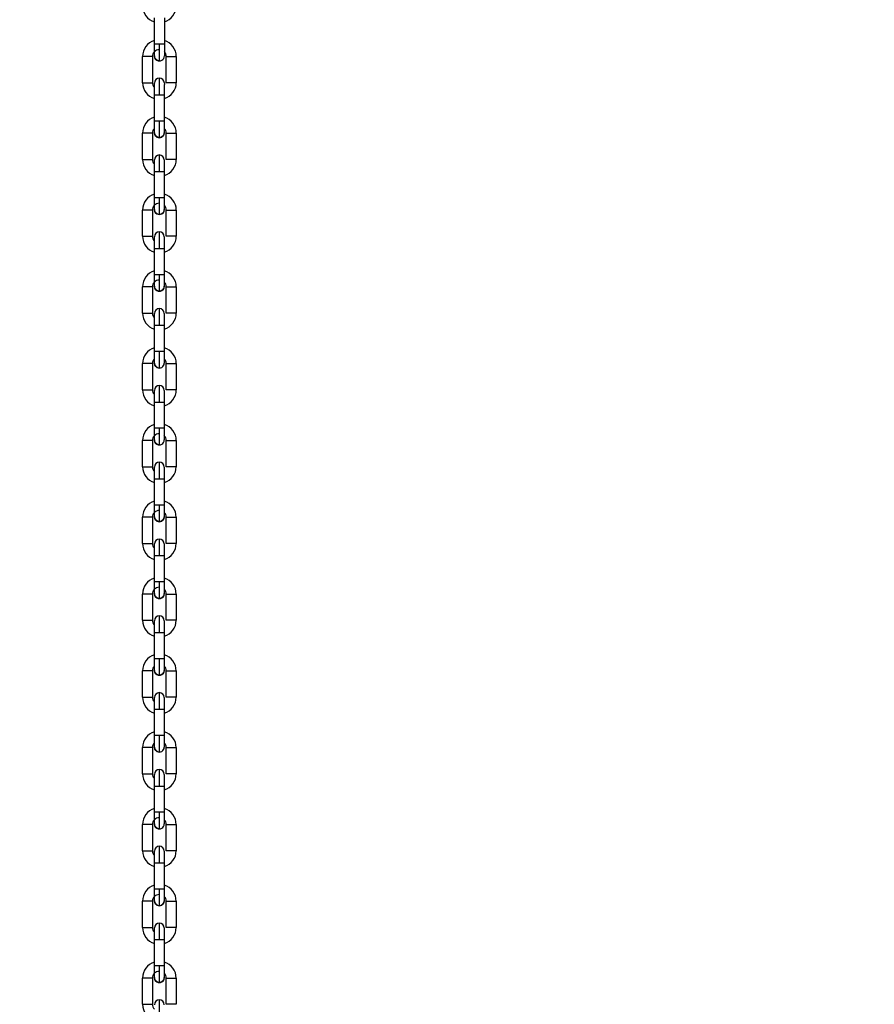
# Model space of a CAD drawing. Header units: inches. Extents: x 170 to 288, y 234 to 248.
# Tile 79 of 192: x 186.025 to 186.477, y 242.74 to 243.261. Entities that reach past the tile are written whole.
import ezdxf

# ---------------------------------------------------------------- set-up
doc = ezdxf.new("R2010")
doc.units = ezdxf.units.IN
doc.header["$LTSCALE"] = 0.25
doc.header["$MEASUREMENT"] = 0
doc.layers.add('ANNOTATIONS', color=1, linetype='Continuous')
doc.layers.add('SLIM E GUIDE MOTOR LH', color=7, linetype='Continuous')
doc.styles.add('ARIAL', font='arial.ttf', dxfattribs={"height": 0.09375})
doc.dimstyles.new('STANDARD$0', dxfattribs={"dimtxt": 0.09375, "dimasz": 0.09375, "dimexe": 0.03125, "dimexo": 0.046875, "dimgap": 0.09, "dimtad": 0, "dimtih": 1, "dimtoh": 1, "dimdec": 4, "dimzin": 0, "dimdsep": 46, "dimtxsty": 'ARIAL', "dimcen": 0.09, "dimadec": 0, "dimazin": 0, "dimtfac": 1, "dimtdec": 4, "dimtofl": 0, "dimtmove": 0, "dimatfit": 1, "dimfxl": 1, "dimtolj": 1, "dimtzin": 0, "dimarcsym": 0})

# ---------------------------------------------------------------- blocks, each defined once
blk = doc.blocks.new('*D11')
at = {"layer": 'ANNOTATIONS', "color": 0, "lineweight": -2, "transparency": 16777216}
for p, q in [((185.6191465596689, 244.1437778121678), (187.0176164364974, 244.1437778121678)), ((186.9863664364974, 244.0500278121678), (186.9863664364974, 242.3590412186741)), ((186.9863664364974, 240.2331944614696), (186.9863664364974, 241.9241810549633)), ((185.7089299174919, 240.1394444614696), (187.0176164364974, 240.1394444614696))]:
    blk.add_line(p, q, dxfattribs=at)
at = {"layer": 'ANNOTATIONS', "color": 0, "transparency": 16777216}
for points in [[(186.9707414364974, 244.0500278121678), (187.0019914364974, 244.0500278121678), (186.9863664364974, 244.1437778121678)], [(186.9707414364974, 240.2331944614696), (187.0019914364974, 240.2331944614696), (186.9863664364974, 240.1394444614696)]]:
    blk.add_solid(points, dxfattribs=at)
at = {"layer": 'defpoints', "color": 0, "transparency": 16777216}
for p in [(185.5722715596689, 244.1437778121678), (186.9863664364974, 244.1437778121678), (185.6620549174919, 240.1394444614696)]:
    blk.add_point(p, dxfattribs=at)
at = {"layer": 'ANNOTATIONS', "color": 0, "transparency": 16777216, "insert": (186.9863664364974, 242.1416111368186), "char_height": 0.09375, "attachment_point": 5, "style": 'ARIAL'}
blk.add_mtext('\\A1;OPENING \\PHEIGHT', dxfattribs=at)

msp = doc.modelspace()

# ---------------------------------------------------------------- linework, layer by layer
at = {"layer": 'SLIM E GUIDE MOTOR LH'}
for p, q in [((186.0961752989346, 243.2478109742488), (186.0961756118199, 243.2617217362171)), ((186.10142496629, 243.2617216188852), (186.1014246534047, 243.2478108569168)), ((186.0898756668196, 243.2274802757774), (186.0898759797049, 243.2413910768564)), ((186.095125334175, 243.2413909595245), (186.0951250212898, 243.2274801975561)), ((186.1024741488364, 243.2274800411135), (186.1024743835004, 243.2413908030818)), ((186.1077237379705, 243.2413907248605), (186.1077234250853, 243.2274799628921)), ((186.0961745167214, 243.2071495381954), (186.0961747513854, 243.2210603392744)), ((186.0961747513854, 243.2210603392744), (186.0987994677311, 243.2210603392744)), ((186.1014241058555, 243.2210602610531), (186.1014238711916, 243.2071494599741)), ((186.1014241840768, 243.2234205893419), (186.1014241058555, 243.2222633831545)), ((186.0898748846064, 243.1868188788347), (186.0898751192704, 243.2007296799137)), ((186.0951244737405, 243.2007295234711), (186.0951242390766, 243.1868188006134)), ((186.1024732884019, 243.1868186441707), (186.1024736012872, 243.2007293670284)), ((186.107722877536, 243.2007292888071), (186.1077226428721, 243.1868185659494)), ((186.0961736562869, 243.1664881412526), (186.0961739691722, 243.1803989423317)), ((186.0961739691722, 243.1803989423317), (186.0987986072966, 243.1803989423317)), ((186.1014233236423, 243.180398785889), (186.1014230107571, 243.1664880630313)), ((186.0998027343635, 243.1664881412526), (186.0961736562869, 243.1664881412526)), ((186.0898740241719, 243.1461574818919), (186.0898743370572, 243.160068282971)), ((186.0951236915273, 243.1600681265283), (186.0951233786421, 243.1461574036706)), ((186.1024724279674, 243.146157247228), (186.1024727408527, 243.1600679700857)), ((186.1077220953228, 243.1600678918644), (186.1077217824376, 243.1461570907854)), ((186.0961727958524, 243.1258267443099), (186.0961731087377, 243.1397375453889)), ((186.1014224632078, 243.1397373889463), (186.1014221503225, 243.1258266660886)), ((186.0998019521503, 243.1258267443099), (186.0961727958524, 243.1258267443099)), ((186.0898731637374, 243.1054960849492), (186.0898734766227, 243.1194068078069)), ((186.0951228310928, 243.1194067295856), (186.0951225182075, 243.1054960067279)), ((186.1024716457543, 243.1054958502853), (186.1024718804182, 243.119406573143)), ((186.1077212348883, 243.1194064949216), (186.1077210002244, 243.1054956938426)), ((186.0961720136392, 243.0851653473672), (186.0961722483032, 243.0990760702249)), ((186.1014216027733, 243.0990759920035), (186.1014213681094, 243.0851651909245)), ((186.0987966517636, 243.0851653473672), (186.0961720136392, 243.0851653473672)), ((186.0898723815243, 243.0648346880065), (186.0898726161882, 243.0787454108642)), ((186.0951219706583, 243.0787453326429), (186.0951217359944, 243.0648345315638)), ((186.1024707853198, 243.0648343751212), (186.102471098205, 243.0787451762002)), ((186.1077204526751, 243.0787450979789), (186.1077201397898, 243.0648342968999)), ((186.0961711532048, 243.0445039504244), (186.09617146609, 243.0584146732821)), ((186.09617146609, 243.0584146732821), (186.0998005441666, 243.0584146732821)), ((186.1014208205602, 243.0584145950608), (186.1014205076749, 243.0445037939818)), ((186.0898715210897, 243.0241732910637), (186.089871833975, 243.0380840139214)), ((186.0951211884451, 243.0380839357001), (186.0951208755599, 243.0241731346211)), ((186.1024700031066, 243.0241729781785), (186.1024702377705, 243.0380837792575)), ((186.1077195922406, 243.0380836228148), (186.1077192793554, 243.0241728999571)), ((186.0961703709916, 243.0038424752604), (186.0961706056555, 243.0177532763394)), ((186.0961706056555, 243.0177532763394), (186.0987953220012, 243.0177532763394)), ((186.1014199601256, 243.0177531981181), (186.1014196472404, 243.0038423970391)), ((186.0898707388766, 242.9835118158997), (186.0898709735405, 242.9974226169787)), ((186.0951203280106, 242.9974224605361), (186.0951200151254, 242.9835117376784)), ((186.102469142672, 242.9835115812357), (186.1024694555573, 242.9974223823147)), ((186.1077187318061, 242.9974222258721), (186.1077184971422, 242.9835115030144)), ((186.0961699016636, 242.9809941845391), (186.0961699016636, 242.9832597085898)), ((186.096169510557, 242.9631810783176), (186.0961698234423, 242.9770918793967)), ((186.0961698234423, 242.9770918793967), (186.0987944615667, 242.9770918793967)), ((186.1014190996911, 242.977091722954), (186.1014188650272, 242.9631810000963)), ((186.0997985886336, 242.9631810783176), (186.096169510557, 242.9631810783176)), ((186.089869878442, 242.9428504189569), (186.0898701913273, 242.956761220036)), ((186.0951195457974, 242.9567610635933), (186.0951192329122, 242.9428503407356)), ((186.1024682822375, 242.942850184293), (186.1024685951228, 242.9567609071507)), ((186.1077179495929, 242.9567608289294), (186.1077176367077, 242.9428500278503)), ((186.0961686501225, 242.9225196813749), (186.0961689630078, 242.9364304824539)), ((186.1014183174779, 242.9364303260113), (186.1014180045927, 242.9225196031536)), ((186.0997978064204, 242.9225196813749), (186.0961686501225, 242.9225196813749)), ((186.0898690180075, 242.9021890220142), (186.0898693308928, 242.9160997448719)), ((186.0951186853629, 242.9160996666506), (186.0951183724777, 242.9021889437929)), ((186.1024675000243, 242.9021887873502), (186.1024677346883, 242.9160995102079)), ((186.1077170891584, 242.9160994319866), (186.1077168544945, 242.9021886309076)), ((186.0961678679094, 242.8818582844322), (186.0961681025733, 242.8957690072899)), ((186.1014174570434, 242.8957689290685), (186.1014172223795, 242.8818582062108)), ((186.0987925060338, 242.8818582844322), (186.0961678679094, 242.8818582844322)), ((186.0898682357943, 242.8615276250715), (186.0898684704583, 242.8754383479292)), ((186.0951178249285, 242.8754382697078), (186.0951175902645, 242.8615274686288)), ((186.1024666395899, 242.8615273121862), (186.1024669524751, 242.8754381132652)), ((186.1077163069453, 242.8754380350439), (186.10771599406, 242.8615272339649)), ((186.0961670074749, 242.8411968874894), (186.0961673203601, 242.8551076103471)), ((186.0961673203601, 242.8551076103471), (186.0997963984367, 242.8551076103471)), ((186.1014166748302, 242.8551075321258), (186.101416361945, 242.8411967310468)), ((186.0987917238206, 242.8411968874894), (186.0961670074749, 242.8411968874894)), ((186.0898673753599, 242.8208662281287), (186.0898676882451, 242.8347769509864)), ((186.0951170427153, 242.8347768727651), (186.09511672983, 242.8208660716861)), ((186.1024657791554, 242.8208659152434), (186.1024660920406, 242.8347767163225)), ((186.1077154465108, 242.8347765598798), (186.1077151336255, 242.8208658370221)), ((186.0961662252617, 242.8005354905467), (186.0961664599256, 242.8144462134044)), ((186.0961664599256, 242.8144462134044), (186.0997955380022, 242.8144462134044)), ((186.1014158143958, 242.8144461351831), (186.1014155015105, 242.800535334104)), ((186.0898665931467, 242.7802047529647), (186.0898668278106, 242.7941155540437)), ((186.0951161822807, 242.7941154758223), (186.0951158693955, 242.7802046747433)), ((186.1024649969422, 242.7802045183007), (186.1024652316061, 242.7941153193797)), ((186.1077145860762, 242.7941151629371), (186.1077143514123, 242.7802044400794)), ((186.0961657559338, 242.7776871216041), (186.0961657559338, 242.7799527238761)), ((186.0961653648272, 242.7598740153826), (186.0961656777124, 242.7737848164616)), ((186.0961656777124, 242.7737848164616), (186.0987903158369, 242.7737848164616)), ((186.1014149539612, 242.773784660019), (186.1014147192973, 242.7598739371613)), ((186.0898657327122, 242.7395433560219), (186.0898660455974, 242.7534541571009)), ((186.0951153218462, 242.7534540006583), (186.0951150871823, 242.7395432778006)), ((186.1024641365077, 242.739543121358), (186.1024644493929, 242.7534538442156)), ((186.107713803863, 242.7534537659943), (186.1077134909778, 242.7395430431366))]:
    msp.add_line(p, q, dxfattribs=at)
at = {"layer": 'SLIM E GUIDE MOTOR LH', "flags": 128}
for points in [[(186.0961752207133, 243.2416429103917), (186.0961752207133, 243.2443842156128), (186.0961752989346, 243.2454506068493), (186.0961752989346, 243.2478109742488)], [(186.0988000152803, 243.2478109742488), (186.0977955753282, 243.2478109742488), (186.0969440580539, 243.2478110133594), (186.0963750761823, 243.2478110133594), (186.0961752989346, 243.2478109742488)], [(186.0987997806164, 243.239018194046), (186.0987997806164, 243.2391871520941), (186.0987998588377, 243.2396875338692), (186.0987998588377, 243.2429260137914), (186.098799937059, 243.2444461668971), (186.098799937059, 243.2460956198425), (186.0988000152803, 243.2478109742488)], [(186.1014246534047, 243.2478108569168), (186.101224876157, 243.2478108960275), (186.1006558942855, 243.2478109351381), (186.0998043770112, 243.2478109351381), (186.0988000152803, 243.2478109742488)], [(186.1014246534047, 243.2478108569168), (186.1014246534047, 243.2454504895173), (186.1014245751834, 243.2443840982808), (186.1014245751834, 243.2416427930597)], [(186.095125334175, 243.2413909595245), (186.0949255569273, 243.2413909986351), (186.0943565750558, 243.2413909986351), (186.0935050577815, 243.2413910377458), (186.0925006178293, 243.2413910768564), (186.0898759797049, 243.2413910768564)], [(186.0987997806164, 243.239018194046), (186.0977954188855, 243.2392180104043), (186.0969439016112, 243.2397869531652), (186.096374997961, 243.2406384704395), (186.0961752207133, 243.2416429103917)], [(186.1024743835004, 243.2413908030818), (186.1026741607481, 243.2413908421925), (186.1032431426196, 243.2413908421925), (186.1040946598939, 243.2413908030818), (186.1050990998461, 243.2413908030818), (186.106103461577, 243.2413907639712), (186.1069549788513, 243.2413907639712), (186.1075239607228, 243.2413907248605), (186.1077237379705, 243.2413907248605)], [(186.0898756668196, 243.2274802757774), (186.0900755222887, 243.2274803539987), (186.0914959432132, 243.2274803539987), (186.0925003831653, 243.2274802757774), (186.0943562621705, 243.2274802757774), (186.094925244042, 243.2274801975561), (186.0951250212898, 243.2274801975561)], [(186.0961747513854, 243.2210603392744), (186.0961748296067, 243.2222636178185), (186.0961748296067, 243.2254217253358), (186.096174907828, 243.226188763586)], [(186.0961748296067, 243.2254215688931), (186.096174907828, 243.2261886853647), (186.096174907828, 243.2272282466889)], [(186.0987994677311, 243.2210603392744), (186.0987994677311, 243.2227756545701), (186.0987995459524, 243.2244251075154), (186.0987995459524, 243.2272776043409), (186.0987996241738, 243.2283710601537), (186.0987996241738, 243.2298528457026)], [(186.1014242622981, 243.2267585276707), (186.1014241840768, 243.226188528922), (186.1014241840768, 243.2234204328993)], [(186.1014242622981, 243.2272280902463), (186.1014242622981, 243.226758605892)], [(186.1077234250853, 243.2274799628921), (186.1069547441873, 243.2274799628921), (186.106103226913, 243.2274800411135), (186.1024741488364, 243.2274800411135)], [(186.0987994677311, 243.2210603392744), (186.099803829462, 243.2210602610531), (186.1014241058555, 243.2210602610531)], [(186.1014241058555, 243.2222635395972), (186.1014241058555, 243.2210602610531)], [(186.0961743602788, 243.2009814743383), (186.0961743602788, 243.2020210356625), (186.0961744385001, 243.202788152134), (186.0961744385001, 243.2059462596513), (186.0961745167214, 243.2071495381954)], [(186.1006551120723, 243.2071495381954), (186.0977947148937, 243.2071495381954), (186.0969432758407, 243.2071496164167), (186.0963742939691, 243.2071496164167), (186.0961745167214, 243.2071495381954)], [(186.0987989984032, 243.1983567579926), (186.0987989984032, 243.2009321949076), (186.0987990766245, 243.2022646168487), (186.0987990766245, 243.2037847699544), (186.0987991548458, 243.2054342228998), (186.0987991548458, 243.2071495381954)], [(186.1014238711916, 243.2071494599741), (186.1012240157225, 243.2071494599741), (186.1006551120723, 243.2071495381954)], [(186.1014238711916, 243.2071494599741), (186.1014237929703, 243.20594618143), (186.1014237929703, 243.2037227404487), (186.1014237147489, 243.2027879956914), (186.1014237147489, 243.200981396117)], [(186.0951244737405, 243.2007295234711), (186.0949246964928, 243.2007296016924), (186.093504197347, 243.2007296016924), (186.0924998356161, 243.2007296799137), (186.0898751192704, 243.2007296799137)], [(186.0987989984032, 243.1983567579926), (186.097794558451, 243.1985566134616), (186.0969430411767, 243.1991255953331), (186.0963741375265, 243.1999770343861), (186.0961743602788, 243.2009814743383)], [(186.1014237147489, 243.200981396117), (186.1012238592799, 243.1999769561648), (186.1006549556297, 243.1991255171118), (186.0998034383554, 243.1985565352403), (186.0987989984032, 243.1983567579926)], [(186.1024736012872, 243.2007293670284), (186.1026733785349, 243.2007294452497), (186.1040937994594, 243.2007294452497), (186.1050982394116, 243.2007293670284), (186.1069541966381, 243.2007293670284), (186.1075231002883, 243.2007292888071), (186.107722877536, 243.2007292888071)], [(186.0987986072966, 243.1803989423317), (186.0987986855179, 243.1821142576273), (186.0987986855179, 243.1852837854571), (186.0987987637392, 243.1866162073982), (186.0987987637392, 243.1891914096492)], [(186.0898748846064, 243.1868188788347), (186.093503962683, 243.1868188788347), (186.0943554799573, 243.1868188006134), (186.0951242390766, 243.1868188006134)], [(186.0961739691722, 243.1803989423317), (186.0961739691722, 243.1827592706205), (186.0961740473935, 243.1838255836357), (186.0961740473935, 243.1865667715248)], [(186.1014234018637, 243.1865666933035), (186.1014234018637, 243.1847601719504), (186.1014233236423, 243.1838255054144), (186.1014233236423, 243.180398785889)], [(186.1014234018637, 243.1847600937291), (186.1014233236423, 243.1838253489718)], [(186.1077226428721, 243.1868185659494), (186.1061023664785, 243.1868185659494), (186.1050979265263, 243.1868186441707), (186.1024732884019, 243.1868186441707)], [(186.0987986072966, 243.1803989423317), (186.0998030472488, 243.1803988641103), (186.1012234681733, 243.1803988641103), (186.1014233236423, 243.180398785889)], [(186.0961734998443, 243.1603200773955), (186.0961734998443, 243.1604386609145), (186.0961735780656, 243.1607896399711), (186.0961735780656, 243.1641277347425), (186.0961736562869, 243.1652848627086), (186.0961736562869, 243.1664881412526)], [(186.0987981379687, 243.1576953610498), (186.0987981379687, 243.1583647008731), (186.09879821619, 243.1591772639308), (186.09879821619, 243.1616032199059), (186.0987982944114, 243.1631233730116), (186.0987982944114, 243.1664881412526)], [(186.1014230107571, 243.1664880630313), (186.1006542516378, 243.1664880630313), (186.0998027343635, 243.1664881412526)], [(186.1014230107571, 243.1664880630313), (186.1014230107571, 243.1652847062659), (186.1014229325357, 243.1641276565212), (186.1014229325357, 243.1613595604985), (186.1014228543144, 243.1607895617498), (186.1014228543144, 243.1603199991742)], [(186.0951236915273, 243.1600681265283), (186.0949238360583, 243.1600681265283), (186.0943549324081, 243.1600682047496), (186.0924989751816, 243.1600682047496), (186.0914945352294, 243.160068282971), (186.0898743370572, 243.160068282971)], [(186.0987981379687, 243.1576953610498), (186.0977937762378, 243.1578951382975), (186.0969422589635, 243.158464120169), (186.096373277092, 243.1593156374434), (186.0961734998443, 243.1603200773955)], [(186.1014228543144, 243.1603199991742), (186.1012230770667, 243.1593155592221), (186.1006540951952, 243.1584640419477), (186.0998025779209, 243.1578951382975), (186.0987981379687, 243.1576953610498)], [(186.1024727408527, 243.1600679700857), (186.1061018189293, 243.1600679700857), (186.1069533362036, 243.1600678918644), (186.1077220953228, 243.1600678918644)], [(186.0987977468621, 243.1397374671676), (186.0987978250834, 243.1414528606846), (186.0987978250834, 243.14310231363), (186.0987979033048, 243.1446223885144), (186.0987979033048, 243.1470482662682), (186.0987979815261, 243.1478607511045), (186.0987979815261, 243.1485300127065)], [(186.0898740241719, 243.1461574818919), (186.0935031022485, 243.1461574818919), (186.0943546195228, 243.1461574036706), (186.0951233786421, 243.1461574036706)], [(186.0961731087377, 243.1397375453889), (186.0961731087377, 243.140940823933), (186.096173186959, 243.1420978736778), (186.096173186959, 243.1448658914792)], [(186.096173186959, 243.1448658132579), (186.0961732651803, 243.1454358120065), (186.0961732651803, 243.1459053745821)], [(186.1014226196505, 243.1459052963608), (186.1014225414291, 243.1457867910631), (186.1014225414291, 243.1420977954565), (186.1014224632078, 243.1409406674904), (186.1014224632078, 243.1397373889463)], [(186.1077217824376, 243.1461570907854), (186.1075220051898, 243.1461571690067), (186.1061015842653, 243.1461571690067), (186.1050971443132, 243.146157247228), (186.1024724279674, 243.146157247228)], [(186.0961731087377, 243.1397375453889), (186.0977933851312, 243.1397375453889), (186.0987977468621, 243.1397374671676)], [(186.0987977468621, 243.1397374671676), (186.1006537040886, 243.1397374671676), (186.1012226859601, 243.1397373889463), (186.1014224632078, 243.1397373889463)], [(186.0961727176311, 243.1196586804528), (186.0961727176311, 243.1214652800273), (186.0961727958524, 243.1224000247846), (186.0961727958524, 243.1258267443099)], [(186.0987973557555, 243.1170339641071), (186.0987973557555, 243.1196093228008), (186.0987974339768, 243.1209417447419), (186.0987974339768, 243.124111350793), (186.0987975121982, 243.1258267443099)], [(186.1014221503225, 243.1258266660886), (186.1006533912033, 243.1258266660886), (186.0998019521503, 243.1258267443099)], [(186.1014221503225, 243.1258266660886), (186.1014221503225, 243.1234662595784), (186.1014220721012, 243.1223998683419), (186.1014220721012, 243.1196586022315)], [(186.0951228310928, 243.1194067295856), (186.0949230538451, 243.1194067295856), (186.0943540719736, 243.1194068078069), (186.0914937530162, 243.1194068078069), (186.0906422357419, 243.1194068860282), (186.0900732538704, 243.1194068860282), (186.0898734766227, 243.1194068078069)], [(186.0987973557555, 243.1170339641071), (186.0977929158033, 243.1172337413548), (186.096941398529, 243.1178027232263), (186.0963724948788, 243.1186542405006), (186.0961727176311, 243.1196586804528)], [(186.1014220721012, 243.1196586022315), (186.1012222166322, 243.1186541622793), (186.1006532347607, 243.117802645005), (186.0998017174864, 243.1172337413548), (186.0987973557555, 243.1170339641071)], [(186.1024718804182, 243.119406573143), (186.1061010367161, 243.119406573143), (186.1069524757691, 243.1194064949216), (186.1077212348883, 243.1194064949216)], [(186.0898731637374, 243.1054960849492), (186.0924978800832, 243.1054960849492), (186.0935023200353, 243.1054960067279), (186.0951225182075, 243.1054960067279)], [(186.0987969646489, 243.0990760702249), (186.0987969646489, 243.1007914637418), (186.0987970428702, 243.1024408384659), (186.0987970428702, 243.1052934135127), (186.0987971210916, 243.1063868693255), (186.0987971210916, 243.1078686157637)], [(186.1077210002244, 243.1054956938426), (186.1075211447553, 243.1054956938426), (186.1069522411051, 243.1054957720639), (186.1050962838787, 243.1054957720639), (186.1040918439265, 243.1054958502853), (186.1024716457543, 243.1054958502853)], [(186.0961722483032, 243.0990760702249), (186.0961723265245, 243.1002794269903), (186.0961723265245, 243.1025027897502), (186.0961724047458, 243.1034374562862)], [(186.0961723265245, 243.1029784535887), (186.0961724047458, 243.1034373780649), (186.0961724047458, 243.1052439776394)], [(186.101421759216, 243.105243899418), (186.101421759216, 243.1042043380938), (186.1014216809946, 243.1034372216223), (186.1014216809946, 243.100279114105), (186.1014216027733, 243.0990758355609)], [(186.0961722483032, 243.0990760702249), (186.0963721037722, 243.0990760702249), (186.0969410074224, 243.0990761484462), (186.0977925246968, 243.0990760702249), (186.1006528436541, 243.0990760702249)], [(186.1006528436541, 243.0990760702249), (186.1012218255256, 243.0990759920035), (186.1014216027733, 243.0990759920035)], [(186.0961718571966, 243.0789972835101), (186.0961718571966, 243.0800368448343), (186.0961719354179, 243.0808038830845), (186.0961719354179, 243.0839619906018), (186.0961720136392, 243.0851653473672)], [(186.098796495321, 243.0763725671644), (186.098796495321, 243.0778544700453), (186.0987965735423, 243.078947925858), (186.0987965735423, 243.0818005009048), (186.0987966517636, 243.0834499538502), (186.0987966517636, 243.0851653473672)], [(186.1014213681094, 243.0851651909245), (186.1012215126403, 243.0851652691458), (186.0998010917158, 243.0851652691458), (186.0987966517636, 243.0851653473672)], [(186.1014213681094, 243.0851651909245), (186.101421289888, 243.0839619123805), (186.101421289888, 243.0808038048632), (186.1014212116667, 243.0800366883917), (186.1014212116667, 243.0789971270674)], [(186.0951219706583, 243.0787453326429), (186.0943532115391, 243.0787453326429), (186.0935017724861, 243.0787454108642), (186.0898726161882, 243.0787454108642)], [(186.098796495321, 243.0763725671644), (186.0977920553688, 243.0765723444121), (186.0969406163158, 243.0771413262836), (186.0963716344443, 243.0779928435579), (186.0961718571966, 243.0789972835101)], [(186.102471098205, 243.0787451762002), (186.1050957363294, 243.0787451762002), (186.1061001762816, 243.0787450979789), (186.1077204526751, 243.0787450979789)], [(186.0898723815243, 243.0648346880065), (186.0924970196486, 243.0648346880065), (186.0935014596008, 243.0648346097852), (186.0949219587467, 243.0648346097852), (186.0951217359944, 243.0648345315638)], [(186.09617146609, 243.0584146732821), (186.09617146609, 243.0607750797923), (186.0961715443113, 243.0618413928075), (186.0961715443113, 243.0645825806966)], [(186.0987961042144, 243.0584146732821), (186.0987961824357, 243.0601300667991), (186.0987961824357, 243.0617794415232), (186.0987962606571, 243.0632995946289), (186.0987962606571, 243.0665379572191), (186.0987963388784, 243.0670382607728), (186.0987963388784, 243.067207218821)], [(186.1014208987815, 243.0645825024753), (186.1014208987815, 243.0618413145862)], [(186.1077201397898, 243.0648342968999), (186.1075203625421, 243.0648342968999), (186.1069513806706, 243.0648343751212), (186.1040910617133, 243.0648343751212), (186.103239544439, 243.0648344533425), (186.1026705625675, 243.0648344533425), (186.1024707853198, 243.0648343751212)], [(186.0998005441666, 243.0584146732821), (186.1006520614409, 243.0584145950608), (186.1014208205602, 243.0584145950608)], [(186.1014208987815, 243.0618411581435), (186.1014208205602, 243.060774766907), (186.1014208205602, 243.0584143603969)], [(186.0961710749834, 243.0383358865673), (186.0961710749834, 243.0410771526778), (186.0961711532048, 243.0421435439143), (186.0961711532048, 243.0445039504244)], [(186.0987958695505, 243.0445038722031), (186.0977914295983, 243.0445039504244), (186.0961711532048, 243.0445039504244)], [(186.0987956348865, 243.0357110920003), (186.0987956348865, 243.0358801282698), (186.0987957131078, 243.0363805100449), (186.0987957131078, 243.0396189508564), (186.0987957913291, 243.0411391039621), (186.0987957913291, 243.0427885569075), (186.0987958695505, 243.0445038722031)], [(186.1014205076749, 243.0445037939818), (186.1012207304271, 243.0445038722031), (186.0987958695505, 243.0445038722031)], [(186.1014205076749, 243.0445037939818), (186.1014205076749, 243.0433005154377), (186.1014204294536, 243.042143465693), (186.1014204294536, 243.0388052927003), (186.1014203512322, 243.0384543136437), (186.1014203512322, 243.0383357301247)], [(186.0951211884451, 243.0380839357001), (186.0943524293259, 243.0380839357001), (186.0935009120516, 243.0380840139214), (186.089871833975, 243.0380840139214)], [(186.0987956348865, 243.0357110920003), (186.0977912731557, 243.0359109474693), (186.0969397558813, 243.0364799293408), (186.0963708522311, 243.0373314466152), (186.0961710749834, 243.0383358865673)], [(186.1024702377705, 243.0380837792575), (186.1050949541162, 243.0380837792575), (186.1060993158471, 243.0380837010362), (186.1075198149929, 243.0380837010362), (186.1077195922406, 243.0380836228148)], [(186.0898715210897, 243.0241732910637), (186.0914917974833, 243.0241732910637), (186.0924962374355, 243.0241732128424), (186.0943521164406, 243.0241732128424), (186.0949210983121, 243.0241731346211), (186.0951208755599, 243.0241731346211)], [(186.0961706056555, 243.0177532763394), (186.0961706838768, 243.0189565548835), (186.0961706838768, 243.0221146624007), (186.0961707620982, 243.0228817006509)], [(186.0961706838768, 243.0221145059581), (186.0961707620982, 243.0228816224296), (186.0961707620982, 243.0239211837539)], [(186.0987953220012, 243.0177532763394), (186.0987953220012, 243.019468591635), (186.0987954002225, 243.0211180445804), (186.0987954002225, 243.0239705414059), (186.0987954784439, 243.0250639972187), (186.0987954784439, 243.026545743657)], [(186.1014201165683, 243.0239210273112), (186.1014201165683, 243.023451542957), (186.101420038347, 243.0228815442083), (186.101420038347, 243.0201133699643)], [(186.1077192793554, 243.0241728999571), (186.1069505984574, 243.0241728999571), (186.1060990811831, 243.0241729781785), (186.1024700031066, 243.0241729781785)], [(186.0987953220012, 243.0177532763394), (186.0997996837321, 243.0177531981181), (186.1014199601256, 243.0177531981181)], [(186.101420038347, 243.0201135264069), (186.1014199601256, 243.0189564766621), (186.1014199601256, 243.0177531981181)], [(186.0961702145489, 242.9976744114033), (186.0961702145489, 242.999481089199), (186.0961702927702, 243.000415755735), (186.0961702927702, 243.0026391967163), (186.0961703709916, 243.0038424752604)], [(186.0987950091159, 243.0038424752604), (186.0977905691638, 243.0038425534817), (186.0963701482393, 243.0038425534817), (186.0961703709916, 243.0038424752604)], [(186.0987948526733, 242.9950496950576), (186.0987948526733, 242.9976251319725), (186.0987949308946, 242.9989575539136), (186.0987949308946, 243.0004777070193), (186.0987950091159, 243.0021271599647), (186.0987950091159, 243.0038424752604)], [(186.1014196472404, 243.0038423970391), (186.1012198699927, 243.0038423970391), (186.1006509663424, 243.0038424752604), (186.0987950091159, 243.0038424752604)], [(186.1014196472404, 243.0038423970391), (186.1014196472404, 243.0004156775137), (186.101419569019, 242.9994809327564), (186.101419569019, 242.9976743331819)], [(186.0951203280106, 242.9974224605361), (186.0949205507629, 242.9974225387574), (186.0935000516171, 242.9974225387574), (186.0924956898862, 242.9974226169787), (186.0898709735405, 242.9974226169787)], [(186.0987948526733, 242.9950496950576), (186.0977904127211, 242.9952495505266), (186.0969388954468, 242.9958185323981), (186.0963699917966, 242.9966700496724), (186.0961702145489, 242.9976744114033)], [(186.101419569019, 242.9976743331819), (186.10121971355, 242.9966698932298), (186.1006507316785, 242.9958184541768), (186.0997992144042, 242.9952494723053), (186.0987948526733, 242.9950496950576)], [(186.1024694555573, 242.9974223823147), (186.1040896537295, 242.9974223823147), (186.1050940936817, 242.9974223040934), (186.1069500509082, 242.9974223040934), (186.1075189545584, 242.9974222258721), (186.1077187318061, 242.9974222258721)], [(186.0987944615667, 242.9770918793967), (186.0987944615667, 242.9788071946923), (186.098794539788, 242.9804566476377), (186.098794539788, 242.9819768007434), (186.0987946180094, 242.9833091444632), (186.0987946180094, 242.9858843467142)], [(186.0898707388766, 242.9835118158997), (186.0943513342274, 242.9835118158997), (186.0949202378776, 242.9835117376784), (186.0951200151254, 242.9835117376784)], [(186.0961698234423, 242.9770918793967), (186.0961698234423, 242.980518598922), (186.0961699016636, 242.9814531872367)], [(186.1014192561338, 242.9832596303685), (186.1014192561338, 242.9814531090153), (186.1014191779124, 242.9805184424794), (186.1014191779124, 242.9782950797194), (186.1014190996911, 242.977091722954)], [(186.1077184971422, 242.9835115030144), (186.1069497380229, 242.9835115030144), (186.1060982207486, 242.9835115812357), (186.102469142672, 242.9835115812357)], [(186.0987944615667, 242.9770918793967), (186.0997989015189, 242.9770918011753), (186.1012193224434, 242.9770918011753), (186.1014190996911, 242.977091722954)], [(186.0961693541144, 242.9570130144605), (186.0961693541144, 242.9574825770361), (186.0961694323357, 242.9580525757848), (186.0961694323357, 242.9608207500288), (186.096169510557, 242.9619777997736), (186.096169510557, 242.9631810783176)], [(186.0987939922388, 242.9543882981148), (186.0987939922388, 242.9558702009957), (186.0987940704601, 242.9569637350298), (186.0987940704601, 242.9582961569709), (186.0987941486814, 242.9598163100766), (186.0987941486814, 242.9631810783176)], [(186.1014188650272, 242.9631810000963), (186.1006501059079, 242.9631810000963), (186.0997985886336, 242.9631810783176)], [(186.1014188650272, 242.9631810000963), (186.1014188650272, 242.9619776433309), (186.1014187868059, 242.9608205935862), (186.1014187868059, 242.9588195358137), (186.1014187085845, 242.9580524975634), (186.1014187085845, 242.9570129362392)], [(186.0951195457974, 242.9567610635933), (186.0949196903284, 242.9567611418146), (186.0924948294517, 242.9567611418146), (186.0914903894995, 242.956761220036), (186.0898701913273, 242.956761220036)], [(186.0987939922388, 242.9543882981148), (186.0977895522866, 242.9545880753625), (186.0969381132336, 242.955157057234), (186.0963691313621, 242.9560085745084), (186.0961693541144, 242.9570130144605)], [(186.1014187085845, 242.9570129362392), (186.1012189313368, 242.956008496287), (186.1006499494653, 242.9551569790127), (186.099798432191, 242.9545880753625), (186.0987939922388, 242.9543882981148)], [(186.1024685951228, 242.9567609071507), (186.1069491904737, 242.9567609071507), (186.1075181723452, 242.9567608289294), (186.1077179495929, 242.9567608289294)], [(186.0987936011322, 242.9364304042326), (186.0987936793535, 242.9381457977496), (186.0987936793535, 242.9397952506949), (186.0987937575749, 242.9413153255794), (186.0987937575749, 242.9437412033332), (186.0987938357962, 242.9445536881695), (186.0987938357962, 242.9452229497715)], [(186.089869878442, 242.9428504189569), (186.0934989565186, 242.9428504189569), (186.094350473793, 242.9428503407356), (186.0951192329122, 242.9428503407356)], [(186.0961689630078, 242.9364304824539), (186.0961689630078, 242.937633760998), (186.0961690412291, 242.9387908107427), (186.0961690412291, 242.9421288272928)], [(186.0961690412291, 242.9421288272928), (186.0961691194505, 242.9424798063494), (186.0961691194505, 242.9425983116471)], [(186.1014183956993, 242.9425982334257), (186.1014183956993, 242.939856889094), (186.1014183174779, 242.9387905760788)], [(186.1014183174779, 242.9387907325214), (186.1014183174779, 242.9364303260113)], [(186.1077176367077, 242.9428500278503), (186.10751785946, 242.9428501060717), (186.1060973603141, 242.9428501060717), (186.1050929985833, 242.942850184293), (186.1024682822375, 242.942850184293)], [(186.0961689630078, 242.9364304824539), (186.0977892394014, 242.9364304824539), (186.0987936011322, 242.9364304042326)], [(186.0987936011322, 242.9364304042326), (186.1006495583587, 242.9364304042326), (186.1012185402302, 242.9364303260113), (186.1014183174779, 242.9364303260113)], [(186.0961685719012, 242.9163516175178), (186.0961685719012, 242.9190929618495), (186.0961686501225, 242.9201592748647), (186.0961686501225, 242.9225196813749)], [(186.0987931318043, 242.9137269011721), (186.0987932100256, 242.9138958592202), (186.0987932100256, 242.9163022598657), (186.098793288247, 242.9176346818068), (186.098793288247, 242.9208042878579), (186.0987933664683, 242.9225196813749)], [(186.1014180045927, 242.9225196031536), (186.1006492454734, 242.9225196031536), (186.0997978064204, 242.9225196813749)], [(186.1014180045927, 242.9225196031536), (186.1014180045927, 242.9201591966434), (186.1014179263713, 242.9190928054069), (186.1014179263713, 242.9163515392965)], [(186.0951186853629, 242.9160996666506), (186.0949189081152, 242.9160996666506), (186.0943499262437, 242.9160997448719), (186.0914896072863, 242.9160997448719), (186.090638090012, 242.9160998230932), (186.0900691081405, 242.9160998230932), (186.0898693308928, 242.9160997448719)], [(186.0987931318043, 242.9137269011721), (186.0977887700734, 242.9139266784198), (186.0969372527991, 242.9144956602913), (186.0963683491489, 242.9153471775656), (186.0961685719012, 242.9163516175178)], [(186.1014179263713, 242.9163515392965), (186.1012180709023, 242.9153470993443), (186.1006490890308, 242.91449558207), (186.0997975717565, 242.9139266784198), (186.0987931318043, 242.9137269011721)], [(186.1024677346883, 242.9160995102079), (186.1060968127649, 242.9160995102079), (186.1069483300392, 242.9160994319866), (186.1077170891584, 242.9160994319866)], [(186.0898690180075, 242.9021890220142), (186.0924937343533, 242.9021890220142), (186.0934981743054, 242.9021889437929), (186.0951183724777, 242.9021889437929)], [(186.098792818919, 242.8957690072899), (186.098792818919, 242.8974844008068), (186.0987928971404, 242.8991338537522), (186.0987928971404, 242.9019863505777), (186.0987929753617, 242.9030798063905), (186.0987929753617, 242.9045615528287)], [(186.1077168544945, 242.9021886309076), (186.1075169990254, 242.9021887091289), (186.1050921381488, 242.9021887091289), (186.1040876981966, 242.9021887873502), (186.1024675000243, 242.9021887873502)], [(186.0961681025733, 242.8957690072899), (186.0961681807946, 242.8969723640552), (186.0961681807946, 242.8991957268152), (186.096168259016, 242.9001303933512)], [(186.0961681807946, 242.8996713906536), (186.096168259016, 242.9001303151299), (186.096168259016, 242.9019369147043)], [(186.1014176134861, 242.901936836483), (186.1014176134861, 242.9008972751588), (186.1014175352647, 242.9001301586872), (186.1014175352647, 242.89697205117), (186.1014174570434, 242.8957687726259)], [(186.1014176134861, 242.9008973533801), (186.1014175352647, 242.9001303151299)], [(186.0961681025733, 242.8957690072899), (186.0963679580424, 242.8957690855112), (186.0969368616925, 242.8957690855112), (186.0977883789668, 242.8957690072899), (186.1006486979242, 242.8957690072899)], [(186.1006486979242, 242.8957690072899), (186.1012176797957, 242.8957689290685), (186.1014174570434, 242.8957689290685)], [(186.0961677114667, 242.8756902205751), (186.0961677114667, 242.8767297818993), (186.0961677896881, 242.8774968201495), (186.0961677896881, 242.8806549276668), (186.0961678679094, 242.8818582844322)], [(186.0987923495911, 242.8730655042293), (186.0987923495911, 242.8745474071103), (186.0987924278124, 242.875640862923), (186.0987924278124, 242.8784934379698), (186.0987925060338, 242.8801428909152), (186.0987925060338, 242.8818582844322)], [(186.1014172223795, 242.8818582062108), (186.099796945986, 242.8818582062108), (186.0987925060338, 242.8818582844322)], [(186.1014172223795, 242.8818582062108), (186.1014171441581, 242.8806548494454), (186.1014171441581, 242.8784314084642), (186.1014170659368, 242.8774967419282), (186.1014170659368, 242.8756900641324)], [(186.0951178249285, 242.8754382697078), (186.0943490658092, 242.8754382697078), (186.0934976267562, 242.8754383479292), (186.0898684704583, 242.8754383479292)], [(186.0987923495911, 242.8730655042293), (186.097787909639, 242.873265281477), (186.0969364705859, 242.8738342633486), (186.0963674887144, 242.8746857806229), (186.0961677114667, 242.8756902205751)], [(186.1024669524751, 242.8754381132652), (186.1050915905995, 242.8754381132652), (186.1060960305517, 242.8754380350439), (186.1077163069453, 242.8754380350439)], [(186.0898682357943, 242.8615276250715), (186.0924928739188, 242.8615276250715), (186.0934973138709, 242.8615275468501), (186.0949177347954, 242.8615275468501), (186.0951175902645, 242.8615274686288)], [(186.0961673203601, 242.8551076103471), (186.0961673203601, 242.8574680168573), (186.0961673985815, 242.8585343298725), (186.0961673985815, 242.8612755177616)], [(186.0987919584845, 242.8551076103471), (186.0987920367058, 242.8568230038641), (186.0987920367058, 242.8599925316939), (186.0987921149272, 242.8613249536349), (186.0987921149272, 242.863900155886)], [(186.1014167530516, 242.8612754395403), (186.1014167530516, 242.8585342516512)], [(186.10771599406, 242.8615272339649), (186.1075162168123, 242.8615272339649), (186.1069472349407, 242.8615273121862), (186.1050912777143, 242.8615273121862), (186.1040869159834, 242.8615273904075), (186.1026664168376, 242.8615273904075), (186.1024666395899, 242.8615273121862)], [(186.0997963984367, 242.8551076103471), (186.100647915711, 242.8551075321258), (186.1014166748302, 242.8551075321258)], [(186.1014167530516, 242.8585340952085), (186.1014166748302, 242.857467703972), (186.1014166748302, 242.8551072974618)], [(186.0961669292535, 242.8350288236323), (186.0961669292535, 242.8377700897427), (186.0961670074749, 242.8388364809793), (186.0961670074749, 242.8411968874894)], [(186.0987914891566, 242.8324041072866), (186.0987914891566, 242.8330734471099), (186.0987915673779, 242.8338860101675), (186.0987915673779, 242.8363118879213), (186.0987916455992, 242.8378320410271), (186.0987916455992, 242.8394814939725), (186.0987917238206, 242.8411968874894)], [(186.101416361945, 242.8411967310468), (186.1012165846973, 242.8411968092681), (186.0997960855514, 242.8411968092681), (186.0987917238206, 242.8411968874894)], [(186.101416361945, 242.8411967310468), (186.101416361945, 242.8399934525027), (186.1014162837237, 242.8388364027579), (186.1014162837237, 242.8360682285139), (186.1014162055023, 242.8354982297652), (186.1014162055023, 242.8350286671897)], [(186.0951170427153, 242.8347768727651), (186.094348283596, 242.8347768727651), (186.0934967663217, 242.8347769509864), (186.0898676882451, 242.8347769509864)], [(186.0987914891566, 242.8324040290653), (186.0977871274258, 242.8326038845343), (186.0969356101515, 242.8331728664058), (186.0963666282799, 242.8340243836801), (186.0961669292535, 242.8350288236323)], [(186.1024660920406, 242.8347767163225), (186.1050908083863, 242.8347767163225), (186.1060951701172, 242.8347766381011), (186.1075156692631, 242.8347766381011), (186.1077154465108, 242.8347765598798)], [(186.0898673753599, 242.8208662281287), (186.0914876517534, 242.8208662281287), (186.0924920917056, 242.8208661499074), (186.0943479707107, 242.8208661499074), (186.0949169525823, 242.8208660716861), (186.09511672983, 242.8208660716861)], [(186.0961664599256, 242.8144462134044), (186.0961664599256, 242.8156494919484), (186.0961665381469, 242.8168065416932), (186.0961665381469, 242.8195746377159)], [(186.0961665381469, 242.8195745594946), (186.0961666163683, 242.8201445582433), (186.0961666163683, 242.8206141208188)], [(186.0987911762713, 242.8144462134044), (186.0987911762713, 242.8178109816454), (186.0987912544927, 242.8193311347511), (186.0987912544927, 242.8217569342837), (186.098791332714, 242.8225694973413), (186.098791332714, 242.8232387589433)], [(186.1014159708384, 242.8204954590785), (186.1014158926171, 242.820144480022)], [(186.1014158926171, 242.820144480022), (186.1014158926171, 242.8168064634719)], [(186.1014159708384, 242.8206139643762), (186.1014159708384, 242.8204954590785)], [(186.1077151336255, 242.8208658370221), (186.1069463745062, 242.8208658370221), (186.1060949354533, 242.8208659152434), (186.1024657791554, 242.8208659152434)], [(186.0997955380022, 242.8144462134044), (186.1006470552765, 242.8144461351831), (186.1014158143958, 242.8144461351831)], [(186.1014158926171, 242.8168063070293), (186.1014158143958, 242.8156492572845)], [(186.1014158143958, 242.8156494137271), (186.1014158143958, 242.8144461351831)], [(186.096166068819, 242.7943673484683), (186.096166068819, 242.796174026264), (186.0961661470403, 242.7971086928), (186.0961661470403, 242.7993321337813), (186.0961662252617, 242.8005354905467)], [(186.0987908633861, 242.8005354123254), (186.0977864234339, 242.8005354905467), (186.0961662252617, 242.8005354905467)], [(186.0987907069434, 242.7917426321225), (186.0987907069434, 242.7943180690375), (186.0987907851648, 242.7956504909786), (186.0987907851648, 242.7988200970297), (186.0987908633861, 242.8005354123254)], [(186.1014155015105, 242.800535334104), (186.1012157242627, 242.800535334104), (186.1006468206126, 242.8005354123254), (186.0987908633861, 242.8005354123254)], [(186.1014155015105, 242.800535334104), (186.1014155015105, 242.7981749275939), (186.1014154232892, 242.7971086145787), (186.1014154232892, 242.7943672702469)], [(186.0951161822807, 242.7941154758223), (186.0934959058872, 242.7941154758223), (186.0924915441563, 242.7941155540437), (186.0898668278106, 242.7941155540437)], [(186.0987907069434, 242.7917426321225), (186.0977862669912, 242.7919424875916), (186.096934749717, 242.7925114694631), (186.0963658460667, 242.7933629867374), (186.096166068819, 242.7943673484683)], [(186.1014154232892, 242.7943672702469), (186.1012155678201, 242.7933628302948), (186.1006465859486, 242.7925113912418), (186.0997950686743, 242.7919424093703), (186.0987907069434, 242.7917426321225)], [(186.1024652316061, 242.7941153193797), (186.1040855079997, 242.7941153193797), (186.1050899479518, 242.7941152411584), (186.106945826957, 242.7941152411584), (186.1075148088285, 242.7941151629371), (186.1077145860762, 242.7941151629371)], [(186.0987903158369, 242.7737848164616), (186.0987903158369, 242.7755001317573), (186.0987903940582, 242.7771495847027), (186.0987903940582, 242.7786697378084), (186.0987904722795, 242.7800020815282), (186.0987904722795, 242.7825772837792)], [(186.0898665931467, 242.7802047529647), (186.0900663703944, 242.780204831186), (186.0906352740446, 242.780204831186), (186.0914867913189, 242.7802047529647), (186.0943471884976, 242.7802047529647), (186.0949160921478, 242.7802046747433), (186.0951158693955, 242.7802046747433)], [(186.0961656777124, 242.7737848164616), (186.0961656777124, 242.777211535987), (186.0961657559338, 242.778146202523)], [(186.1014151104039, 242.7799525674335), (186.1014151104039, 242.778145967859), (186.1014150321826, 242.777211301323), (186.1014150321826, 242.7749878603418), (186.1014149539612, 242.7737845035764)], [(186.1077143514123, 242.7802044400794), (186.106945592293, 242.7802044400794), (186.1060940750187, 242.7802045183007), (186.1024649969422, 242.7802045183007)], [(186.0987903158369, 242.7737848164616), (186.099794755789, 242.7737847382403), (186.1012151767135, 242.7737847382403), (186.1014149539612, 242.773784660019)], [(186.0961652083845, 242.7537059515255), (186.0961652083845, 242.7541755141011), (186.0961652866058, 242.7547455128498), (186.0961652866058, 242.7575136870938), (186.0961653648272, 242.7586707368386), (186.0961653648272, 242.7598740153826)], [(186.1006459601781, 242.7598740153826), (186.0977856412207, 242.7598740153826), (186.0969341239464, 242.7598740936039), (186.0963651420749, 242.7598740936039), (186.0961653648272, 242.7598740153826)], [(186.0987898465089, 242.7510812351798), (186.0987898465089, 242.7525631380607), (186.0987899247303, 242.7536566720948), (186.0987899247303, 242.7565092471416), (186.0987900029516, 242.758158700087), (186.0987900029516, 242.7598740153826)], [(186.1014147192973, 242.7598739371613), (186.1012149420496, 242.7598739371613), (186.1006459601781, 242.7598740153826)], [(186.1014147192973, 242.7598739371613), (186.101414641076, 242.7586706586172), (186.101414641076, 242.7555124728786), (186.1014145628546, 242.7547454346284), (186.1014145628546, 242.7537058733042)], [(186.0951153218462, 242.7534540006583), (186.0949155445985, 242.7534540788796), (186.093495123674, 242.7534540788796), (186.0924906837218, 242.7534541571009), (186.0898660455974, 242.7534541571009)], [(186.0987898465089, 242.7510812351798), (186.0977854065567, 242.7512810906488), (186.0969339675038, 242.751849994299), (186.0963649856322, 242.7527015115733), (186.0961652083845, 242.7537059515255)], [(186.1014145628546, 242.7537058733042), (186.1012147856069, 242.752701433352), (186.1006458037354, 242.7518499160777), (186.0997942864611, 242.7512810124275), (186.0987898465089, 242.7510812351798)], [(186.1024644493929, 242.7534538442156), (186.1026642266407, 242.753453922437), (186.1032332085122, 242.753453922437), (186.1040847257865, 242.7534538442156), (186.1069450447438, 242.7534538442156), (186.1075140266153, 242.7534537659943), (186.107713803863, 242.7534537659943)], [(186.0987894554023, 242.7331233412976), (186.0987895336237, 242.7348387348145), (186.0987895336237, 242.7364881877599), (186.098789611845, 242.7380082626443), (186.098789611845, 242.7412466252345), (186.0987896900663, 242.7417470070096), (186.0987896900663, 242.7419158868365)], [(186.0898657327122, 242.7395433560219), (186.0934948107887, 242.7395433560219), (186.094346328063, 242.7395432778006), (186.0951150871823, 242.7395432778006)], [(186.1077134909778, 242.7395430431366), (186.1060932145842, 242.7395430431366), (186.1050888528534, 242.739543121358), (186.1024641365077, 242.739543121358)]]:
    msp.add_lwpolyline(points, dxfattribs=at)
at = {"layer": 'SLIM E GUIDE MOTOR LH'}
for centre, radius, start, end in [((186.0986691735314, 243.2681415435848), 0.008792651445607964, 179.9988299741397, 253.5247191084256), ((186.098931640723, 243.2681415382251), 0.00879265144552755, 286.4729408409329, 359.998829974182), ((186.0986686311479, 243.2413908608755), 0.00879265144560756, 106.4727034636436, 179.9985925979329), ((186.0989310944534, 243.2413908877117), 0.00879265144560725, 359.9988299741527, 73.52471910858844), ((186.0986686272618, 243.2413908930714), 0.003543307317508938, 89.99882997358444, 179.9988299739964), ((186.0987998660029, 243.2416428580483), 0.002624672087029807, 179.9988299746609, 359.9994094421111), ((186.0989310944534, 243.2413908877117), 0.003543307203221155, 359.9988299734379, 45.27391868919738), ((186.0986683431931, 243.2274801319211), 0.008792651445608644, 179.9988299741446, 253.5247191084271), ((186.0986683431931, 243.2274801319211), 0.003543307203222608, 179.9988299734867, 225.2739186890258), ((186.0987995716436, 243.2272281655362), 0.002624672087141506, 359.979854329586, 179.9798341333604), ((186.0989308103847, 243.2274801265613), 0.008792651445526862, 286.4729408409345, 359.9988299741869), ((186.0986702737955, 243.2007294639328), 0.00879265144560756, 106.4727034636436, 179.9985925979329), ((186.0989302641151, 243.200729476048), 0.00879265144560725, 359.9988299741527, 73.52471910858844), ((186.0986677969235, 243.2007294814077), 0.003543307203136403, 134.7240436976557, 179.9988299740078), ((186.0987990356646, 243.2009814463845), 0.002624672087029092, 179.9988299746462, 359.9988364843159), ((186.0989302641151, 243.200729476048), 0.00354330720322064, 359.9988299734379, 45.27391868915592), ((186.0987987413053, 243.1865667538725), 0.002624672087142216, 359.979854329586, 179.9798341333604), ((186.0986675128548, 243.1868187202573), 0.008792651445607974, 179.9988299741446, 253.5247190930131), ((186.0986675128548, 243.1868187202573), 0.003543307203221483, 179.9988299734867, 225.2739186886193), ((186.0989299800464, 243.1868187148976), 0.008792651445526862, 286.4729408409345, 359.9988299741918), ((186.0986702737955, 243.16006806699), 0.00879265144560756, 106.4727034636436, 179.9985925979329), ((186.0989294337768, 243.1600680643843), 0.00879265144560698, 359.9988299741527, 73.52471909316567), ((186.0986669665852, 243.160068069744), 0.003543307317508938, 89.99882997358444, 179.9988299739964), ((186.0987982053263, 243.1603200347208), 0.002624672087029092, 179.9988299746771, 359.9988364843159), ((186.0989294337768, 243.1600680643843), 0.003543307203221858, 359.9988299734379, 45.27408937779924), ((186.098797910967, 243.1459053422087), 0.002624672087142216, 359.979854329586, 179.9798341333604), ((186.0986666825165, 243.1461573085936), 0.008792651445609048, 179.9988299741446, 253.5247191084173), ((186.0986666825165, 243.1461573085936), 0.003543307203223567, 179.9988299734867, 225.27425536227), ((186.0989291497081, 243.1461573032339), 0.00879265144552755, 286.4729408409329, 359.9988299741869), ((186.0986661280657, 243.119406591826), 0.00879265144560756, 106.4727034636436, 179.9985925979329), ((186.0989286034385, 243.1194066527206), 0.00879265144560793, 359.9988299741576, 73.52471910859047), ((186.0986661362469, 243.1194066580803), 0.003543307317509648, 89.99882997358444, 179.9988299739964), ((186.0989286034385, 243.1194066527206), 0.003543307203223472, 359.9988299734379, 45.27437773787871), ((186.098797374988, 243.1196586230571), 0.002624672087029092, 179.9988299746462, 359.9988364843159), ((186.0986658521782, 243.1054958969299), 0.008792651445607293, 179.9988299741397, 253.5247190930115), ((186.0986658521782, 243.1054958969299), 0.003543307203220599, 179.9988299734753, 225.2740915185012), ((186.0987970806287, 243.105243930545), 0.002624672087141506, 359.979854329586, 179.9798341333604), ((186.0989283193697, 243.1054958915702), 0.008792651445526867, 286.4729408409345, 359.9988299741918), ((186.0986652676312, 243.0787451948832), 0.00879265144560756, 106.4727034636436, 179.9985925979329), ((186.0989277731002, 243.0787452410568), 0.008792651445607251, 359.9988299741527, 73.52471910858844), ((186.0986653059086, 243.0787452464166), 0.003543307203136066, 134.7240238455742, 179.9988299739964), ((186.0989277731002, 243.0787452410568), 0.003543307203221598, 359.9988299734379, 45.27429658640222), ((186.0987965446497, 243.0789972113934), 0.002624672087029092, 179.9988299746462, 359.9994094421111), ((186.0986650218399, 243.0648344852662), 0.008792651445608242, 179.9988299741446, 253.5247191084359), ((186.0986650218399, 243.0648344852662), 0.003543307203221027, 179.9988299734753, 225.2739186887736), ((186.0987962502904, 243.0645825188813), 0.002624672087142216, 359.979854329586, 179.9798341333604), ((186.0989274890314, 243.0648344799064), 0.008792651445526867, 286.4729408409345, 359.9988299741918), ((186.098664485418, 243.0380837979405), 0.00879265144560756, 106.4727034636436, 179.9985925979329), ((186.0989269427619, 243.0380838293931), 0.008792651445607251, 359.9988299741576, 73.52471910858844), ((186.0986644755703, 243.0380838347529), 0.003543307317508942, 89.99882997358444, 179.9988299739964), ((186.0987957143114, 243.0383357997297), 0.002624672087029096, 179.9988299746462, 359.9994094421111), ((186.0989269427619, 243.0380838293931), 0.003543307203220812, 359.9988299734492, 45.27407367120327), ((186.0986641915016, 243.0241730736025), 0.008792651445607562, 179.9988299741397, 253.5247191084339), ((186.0986641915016, 243.0241730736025), 0.003543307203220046, 179.9988299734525, 225.2739186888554), ((186.0987954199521, 243.0239211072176), 0.002624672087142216, 359.9798543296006, 179.9798341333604), ((186.0989266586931, 243.0241730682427), 0.008792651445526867, 286.4729408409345, 359.998829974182), ((186.0986636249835, 242.9974224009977), 0.00879265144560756, 106.4727034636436, 179.9985925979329), ((186.0989261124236, 242.9974224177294), 0.008792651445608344, 359.9988299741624, 73.52471909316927), ((186.098663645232, 242.9974224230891), 0.003543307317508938, 89.99882997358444, 179.9988299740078), ((186.0987948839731, 242.9976743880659), 0.002624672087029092, 179.9988299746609, 359.9988364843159), ((186.0989261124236, 242.9974224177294), 0.003543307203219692, 359.9988299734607, 45.27359020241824), ((186.0987945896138, 242.9832596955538), 0.002624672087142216, 359.979854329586, 179.9798341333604), ((186.0986633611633, 242.9835116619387), 0.00879265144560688, 179.9988299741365, 253.5247191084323), ((186.0986633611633, 242.9835116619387), 0.003543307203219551, 179.9988299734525, 225.2739186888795), ((186.0989258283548, 242.983511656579), 0.008792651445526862, 286.4729408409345, 359.9988299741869), ((186.0986628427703, 242.956761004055), 0.00879265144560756, 106.4727034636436, 179.9985925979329), ((186.0989252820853, 242.9567610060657), 0.00879265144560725, 359.9988299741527, 73.52471910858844), ((186.0986628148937, 242.9567610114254), 0.003543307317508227, 89.99882997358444, 179.9988299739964), ((186.0987940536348, 242.9570129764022), 0.002624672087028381, 179.9988299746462, 359.9988364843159), ((186.0989252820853, 242.9567610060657), 0.003543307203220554, 359.9988299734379, 45.2739186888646), ((186.0987937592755, 242.9425982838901), 0.002624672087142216, 359.979854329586, 179.9798341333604), ((186.098662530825, 242.942850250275), 0.008792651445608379, 179.9988299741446, 253.5247190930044), ((186.098662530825, 242.942850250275), 0.003543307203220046, 179.9988299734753, 225.2739186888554), ((186.0989249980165, 242.9428502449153), 0.008792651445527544, 286.4729408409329, 359.9988299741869), ((186.0986619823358, 242.916099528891), 0.00879265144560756, 106.4727034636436, 179.9985925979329), ((186.098924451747, 242.9160995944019), 0.00879265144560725, 359.9988299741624, 73.52471910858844), ((186.0986619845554, 242.9160995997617), 0.003543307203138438, 134.7238329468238, 179.9988299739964), ((186.098924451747, 242.9160995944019), 0.00354330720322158, 359.9988299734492, 45.27415993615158), ((186.0987932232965, 242.9163515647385), 0.002624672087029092, 179.9988299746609, 359.9988364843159), ((186.0986617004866, 242.9021888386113), 0.00879265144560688, 179.9988299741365, 253.5247191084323), ((186.0986617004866, 242.9021888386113), 0.003543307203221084, 179.9988299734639, 225.2739186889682), ((186.0987929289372, 242.9019368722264), 0.002624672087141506, 359.979854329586, 179.9798341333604), ((186.0989241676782, 242.9021888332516), 0.008792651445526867, 286.4729408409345, 359.998829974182), ((186.0986611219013, 242.8754381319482), 0.00879265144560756, 106.4727034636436, 179.9985925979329), ((186.0989236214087, 242.8754381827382), 0.00879265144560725, 359.9988299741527, 73.52471910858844), ((186.0986611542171, 242.875438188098), 0.003543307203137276, 134.7240330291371, 179.9988299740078), ((186.0989236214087, 242.8754381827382), 0.003543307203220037, 359.9988299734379, 45.27391868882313), ((186.0987923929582, 242.8756901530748), 0.002624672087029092, 179.9988299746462, 359.9994094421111), ((186.0986608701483, 242.8615274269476), 0.008792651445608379, 179.9988299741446, 253.5247190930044), ((186.0986608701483, 242.8615274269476), 0.003543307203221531, 179.9988299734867, 225.2742049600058), ((186.0987920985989, 242.8612754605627), 0.002624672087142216, 359.979854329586, 179.9798341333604), ((186.0989233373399, 242.8615274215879), 0.008792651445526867, 286.4729408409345, 359.9988299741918), ((186.0986603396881, 242.8347767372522), 0.00879265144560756, 106.4727034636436, 179.9985925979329), ((186.0989227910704, 242.8347767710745), 0.008792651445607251, 359.9988299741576, 73.52471910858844), ((186.0986603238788, 242.8347767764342), 0.003543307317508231, 89.99882997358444, 179.9988299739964), ((186.0987915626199, 242.8350287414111), 0.002624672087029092, 179.9988299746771, 359.9994094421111), ((186.0989227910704, 242.8347767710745), 0.003543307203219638, 359.9988299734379, 45.2739186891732), ((186.09866003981, 242.8208660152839), 0.008792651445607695, 179.9988299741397, 253.5247190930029), ((186.09866003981, 242.8208660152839), 0.003543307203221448, 179.9988299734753, 225.2742160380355), ((186.0987912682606, 242.820614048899), 0.002624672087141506, 359.979854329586, 179.9798341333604), ((186.0989225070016, 242.8208660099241), 0.00879265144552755, 286.4729408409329, 359.998829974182), ((186.0986594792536, 242.7941153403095), 0.00879265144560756, 106.4727034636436, 179.9985925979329), ((186.0989219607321, 242.7941153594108), 0.00879265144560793, 359.9988299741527, 73.52471910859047), ((186.0986594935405, 242.7941153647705), 0.003543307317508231, 89.99882997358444, 179.9988299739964), ((186.0987907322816, 242.7943673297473), 0.002624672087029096, 179.9988299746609, 359.9988364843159), ((186.0989219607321, 242.7941153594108), 0.0035433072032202, 359.9988299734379, 45.27391868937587), ((186.0987904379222, 242.7799526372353), 0.002624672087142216, 359.979854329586, 179.9798341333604), ((186.0986592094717, 242.7802046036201), 0.008792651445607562, 179.9988299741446, 253.5247191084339), ((186.0986592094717, 242.7802046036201), 0.003543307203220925, 179.9988299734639, 225.27391869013), ((186.0989216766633, 242.7802045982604), 0.008792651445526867, 286.4729408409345, 359.9988299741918), ((186.0986586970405, 242.7534539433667), 0.00879265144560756, 106.4727034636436, 179.9985925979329), ((186.0989211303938, 242.7534539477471), 0.00879265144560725, 359.9988299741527, 73.52471910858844), ((186.0986586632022, 242.7534539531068), 0.003543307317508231, 89.99882997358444, 179.9988299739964), ((186.0987899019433, 242.7537059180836), 0.002624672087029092, 179.9988299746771, 359.9988364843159), ((186.0989211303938, 242.7534539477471), 0.003543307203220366, 359.9988299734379, 45.27404751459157), ((186.0987896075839, 242.7392912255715), 0.002624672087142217, 359.979854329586, 179.9798341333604), ((186.0986583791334, 242.7395431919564), 0.008792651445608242, 179.9988299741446, 253.5247191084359), ((186.0986583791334, 242.7395431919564), 0.003543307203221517, 179.9988299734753, 225.2740670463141)]:
    msp.add_arc(centre, radius, start, end, dxfattribs=at)

# ---------------------------------------------------------------- dimensions: what is measured, and where the dimension line sits
at = {"layer": 'ANNOTATIONS'}
dim = msp.add_linear_dim(base=(186.9863664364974, 244.1437778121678), p1=(185.6620549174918, 240.1394444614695), p2=(185.5722715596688, 244.1437778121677), angle=90, text='OPENING \\PHEIGHT', dimstyle='STANDARD$0', dxfattribs=at)
dim.commit()
dim.dimension.update_dxf_attribs({"geometry": '*D11', "text_midpoint": (186.9863664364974, 242.1416111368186)})

doc.saveas('drawing.dxf')
